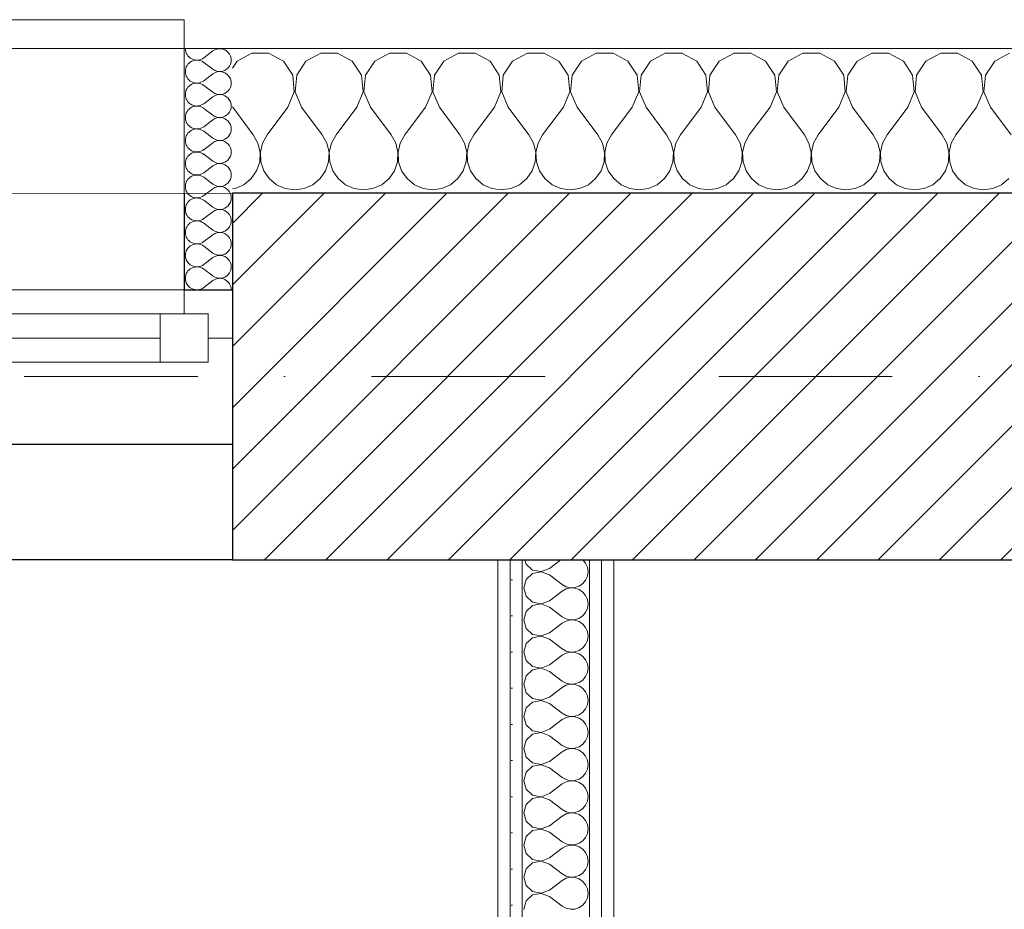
# Model space of a CAD drawing. Header units: millimetres. Extents: x 172139 to 266886, y 89395 to 138225.
# Tile 83 of 94: x 215715 to 216736, y 120783 to 121706. Entities that reach past the tile are written whole.
import ezdxf

# ---------------------------------------------------------------- set-up
doc = ezdxf.new("R2010")
doc.units = ezdxf.units.MM
doc.header["$MEASUREMENT"] = 0
doc.linetypes.add('Kropki i Kreski', pattern=[360, 180, -90, 0, -90])
for name, color, linetype in [('Konstrukcja - Siatki mod', 7, 'Continuous'), ('KR_INW', 7, 'Continuous'), ('NAPIS_SODON', 7, 'Continuous'), ('Okna ArchiCADa', 7, 'Continuous'), ('ROZBUDOWA_NOWE_DZIAŁOWE', 7, 'Continuous')]:
    doc.layers.add(name, color=color, linetype=linetype)
for name, color, linetype, lineweight, true_color in [('Konstrukcja - Siatki mod_Nr_pióra__48', 7, 'Continuous', 15, 0xa80f02), ('KR_INW_Nr_pióra__102', 7, 'Continuous', 5, 0xcccccc), ('Okna ArchiCADa_Nr_pióra__61', 7, 'Continuous', 13, 0x6a6a6a), ('Okna ArchiCADa_Nr_pióra__64', 7, 'Continuous', 13, 0x41c341), ('ROZBUDOWA_NOWE_DZIAŁOWE_Nr_pióra__24', 7, 'Continuous', 15, 0x029e21), ('ROZBUDOWA_NOWE_DZIAŁOWE_Nr_pióra__4', 7, 'Continuous', 13, 0x029e21), ('ROZBUDOWA_NOWE_DZIAŁOWE_Nr_pióra__67', 7, 'Continuous', 13, 0x6a6a6a)]:
    doc.layers.add(name, color=color, linetype=linetype, lineweight=lineweight, true_color=true_color)
for name, color, linetype, lineweight in [('KR_INW_Nr_pióra__101', 252, 'Continuous', 5), ('KR_INW_Nr_pióra__27', 7, 'Continuous', 25), ('KR_INW_Nr_pióra__47', 7, 'Continuous', 15), ('NAPIS_SODON_Nr_pióra__1', 7, 'Continuous', 13), ('NAPIS_SODON_Nr_pióra__121', 255, 'Continuous', 0), ('Okna ArchiCADa_Nr_pióra__27', 7, 'Continuous', 25), ('ROZBUDOWA_NOWE_DZIAŁOWE_Nr_pióra__47', 7, 'Continuous', 15), ('STREFA_NOWE_POM_Nr_pióra__121', 255, 'Continuous', 0)]:
    doc.layers.add(name, color=color, linetype=linetype, lineweight=lineweight)
pattern_1 = [(0, (0, 0), (0, 37.5), [0, -37.5])]

# ---------------------------------------------------------------- blocks, each defined once
blk = doc.blocks.new('Strop_1', base_point=(179225, 121523.3))
at = {"layer": 'NAPIS_SODON_Nr_pióra__1', "linetype": 'Continuous', "flags": 128}
blk.add_lwpolyline([(179225, 121523.3), (179225.9, 107003.8), (250898.3, 107008.3), (250897.4, 121527.8)], close=True, dxfattribs=at)
blk = doc.blocks.new('Strop_2', base_point=(188316, 115154.1))
at = {"layer": 'NAPIS_SODON_Nr_pióra__121', "linetype": 'Continuous', "flags": 128}
blk.add_lwpolyline([(205315.4, 121145.6), (224463.2, 121145.6), (224463.2, 120284.7), (224843.2, 120284.7), (224843.2, 121525.6), (230445.6, 121525.6), (230445.6, 120284.7), (230445.6, 115394.1), (230442.2, 115394.1), (230443.9, 117003.9), (226439, 117009.8), (226379.4, 115221.6), (224893.2, 115252.5), (224893.2, 113397.6), (205242.2, 113397.6)], dxfattribs=at)
blk = doc.blocks.new('*X111')
at = {"layer": 'KR_INW_Nr_pióra__102', "linetype": 'Continuous'}
for p, q in [((215955.6, 121670.9), (215940.3, 121662.7)), ((215973, 121670.9), (215955.6, 121670.9)), ((215988.3, 121662.7), (215973, 121670.9)), ((216027, 121670.9), (216011.7, 121662.7)), ((216044.4, 121670.9), (216027, 121670.9)), ((216059.7, 121662.7), (216044.4, 121670.9)), ((216098.4, 121670.9), (216083.1, 121662.7)), ((216115.8, 121670.9), (216098.4, 121670.9)), ((216131.2, 121662.7), (216115.8, 121670.9)), ((216169.9, 121670.9), (216154.5, 121662.7)), ((216187.3, 121670.9), (216169.9, 121670.9)), ((216202.6, 121662.7), (216187.3, 121670.9)), ((216241.3, 121670.9), (216226, 121662.7)), ((216258.7, 121670.9), (216241.3, 121670.9)), ((216274, 121662.7), (216258.7, 121670.9)), ((216312.7, 121670.9), (216297.4, 121662.7)), ((216330.1, 121670.9), (216312.7, 121670.9)), ((216345.5, 121662.7), (216330.1, 121670.9)), ((216384.2, 121670.9), (216368.8, 121662.7)), ((216401.6, 121670.9), (216384.2, 121670.9)), ((216416.9, 121662.7), (216401.6, 121670.9)), ((216455.6, 121670.9), (216440.3, 121662.7)), ((216473, 121670.9), (216455.6, 121670.9)), ((216488.3, 121662.7), (216473, 121670.9)), ((216527, 121670.9), (216511.7, 121662.7)), ((216544.4, 121670.9), (216527, 121670.9)), ((216559.7, 121662.7), (216544.4, 121670.9)), ((216598.4, 121670.9), (216583.1, 121662.7)), ((216615.8, 121670.9), (216598.4, 121670.9)), ((216631.2, 121662.7), (216615.8, 121670.9)), ((216669.9, 121670.9), (216654.5, 121662.7)), ((216687.3, 121670.9), (216669.9, 121670.9)), ((216702.6, 121662.7), (216687.3, 121670.9)), ((216741.3, 121670.9), (216726, 121662.7)), ((215940.3, 121662.7), (215935.4, 121655.4)), ((215997.9, 121648.2), (215988.3, 121662.7)), ((216011.7, 121662.7), (216002.1, 121648.2)), ((216069.4, 121648.2), (216059.7, 121662.7)), ((216083.1, 121662.7), (216073.5, 121648.2)), ((216140.8, 121648.2), (216131.2, 121662.7)), ((216154.5, 121662.7), (216144.9, 121648.2)), ((216212.2, 121648.2), (216202.6, 121662.7)), ((216226, 121662.7), (216216.3, 121648.2)), ((216283.7, 121648.2), (216274, 121662.7)), ((216297.4, 121662.7), (216287.8, 121648.2)), ((216355.1, 121648.2), (216345.5, 121662.7)), ((216368.8, 121662.7), (216359.2, 121648.2)), ((216426.5, 121648.2), (216416.9, 121662.7)), ((216440.3, 121662.7), (216430.6, 121648.2)), ((216497.9, 121648.2), (216488.3, 121662.7)), ((216511.7, 121662.7), (216502.1, 121648.2)), ((216569.4, 121648.2), (216559.7, 121662.7)), ((216583.1, 121662.7), (216573.5, 121648.2)), ((216640.8, 121648.2), (216631.2, 121662.7)), ((216654.5, 121662.7), (216644.9, 121648.2)), ((216712.2, 121648.2), (216702.6, 121662.7)), ((216726, 121662.7), (216716.3, 121648.2)), ((215999.6, 121630.9), (215997.9, 121648.2)), ((216002.1, 121648.2), (216000.4, 121630.9)), ((216071, 121630.9), (216069.4, 121648.2)), ((216073.5, 121648.2), (216071.8, 121630.9)), ((216142.4, 121630.9), (216140.8, 121648.2)), ((216144.9, 121648.2), (216143.3, 121630.9)), ((216213.9, 121630.9), (216212.2, 121648.2)), ((216216.3, 121648.2), (216214.7, 121630.9)), ((216285.3, 121630.9), (216283.7, 121648.2)), ((216287.8, 121648.2), (216286.1, 121630.9)), ((216356.7, 121630.9), (216355.1, 121648.2)), ((216359.2, 121648.2), (216357.6, 121630.9)), ((216428.2, 121630.9), (216426.5, 121648.2)), ((216430.6, 121648.2), (216429, 121630.9)), ((216499.6, 121630.9), (216497.9, 121648.2)), ((216502.1, 121648.2), (216500.4, 121630.9)), ((216571, 121630.9), (216569.4, 121648.2)), ((216573.5, 121648.2), (216571.8, 121630.9)), ((216642.4, 121630.9), (216640.8, 121648.2)), ((216644.9, 121648.2), (216643.3, 121630.9)), ((216713.9, 121630.9), (216712.2, 121648.2)), ((216716.3, 121648.2), (216714.7, 121630.9)), ((215992.9, 121614.9), (215999.6, 121630.9)), ((216000.4, 121630.9), (216007.1, 121614.9)), ((216064.3, 121614.9), (216071, 121630.9)), ((216071.8, 121630.9), (216078.6, 121614.9)), ((216135.7, 121614.9), (216142.4, 121630.9)), ((216143.3, 121630.9), (216150, 121614.9)), ((216207.1, 121614.9), (216213.9, 121630.9)), ((216214.7, 121630.9), (216221.4, 121614.9)), ((216278.6, 121614.9), (216285.3, 121630.9)), ((216286.1, 121630.9), (216292.9, 121614.9)), ((216350, 121614.9), (216356.7, 121630.9)), ((216357.6, 121630.9), (216364.3, 121614.9)), ((216421.4, 121614.9), (216428.2, 121630.9)), ((216429, 121630.9), (216435.7, 121614.9)), ((216492.9, 121614.9), (216499.6, 121630.9)), ((216500.4, 121630.9), (216507.1, 121614.9)), ((216564.3, 121614.9), (216571, 121630.9)), ((216571.8, 121630.9), (216578.6, 121614.9)), ((216635.7, 121614.9), (216642.4, 121630.9)), ((216643.3, 121630.9), (216650, 121614.9)), ((216707.1, 121614.9), (216713.9, 121630.9)), ((216714.7, 121630.9), (216721.4, 121614.9)), ((215935.4, 121615.6), (215935.7, 121614.9)), ((215935.7, 121614.9), (215957.1, 121586.3)), ((215992.9, 121614.9), (215971.4, 121586.3)), ((216007.1, 121614.9), (216028.6, 121586.3)), ((216064.3, 121614.9), (216042.9, 121586.3)), ((216078.6, 121614.9), (216100, 121586.3)), ((216135.7, 121614.9), (216114.3, 121586.3)), ((216150, 121614.9), (216171.4, 121586.3)), ((216207.1, 121614.9), (216185.7, 121586.3)), ((216221.4, 121614.9), (216242.9, 121586.3)), ((216278.6, 121614.9), (216257.1, 121586.3)), ((216292.9, 121614.9), (216314.3, 121586.3)), ((216350, 121614.9), (216328.6, 121586.3)), ((216364.3, 121614.9), (216385.7, 121586.3)), ((216421.4, 121614.9), (216400, 121586.3)), ((216435.7, 121614.9), (216457.1, 121586.3)), ((216492.9, 121614.9), (216471.4, 121586.3)), ((216507.1, 121614.9), (216528.6, 121586.3)), ((216564.3, 121614.9), (216542.9, 121586.3)), ((216578.6, 121614.9), (216600, 121586.3)), ((216635.7, 121614.9), (216614.3, 121586.3)), ((216650, 121614.9), (216671.4, 121586.3)), ((216707.1, 121614.9), (216685.7, 121586.3)), ((216721.4, 121614.9), (216742.9, 121586.3)), ((215961.9, 121577.7), (215957.1, 121586.3)), ((215971.4, 121586.3), (215966.7, 121577.7)), ((216033.3, 121577.7), (216028.6, 121586.3)), ((216042.9, 121586.3), (216038.1, 121577.7)), ((216104.8, 121577.7), (216100, 121586.3)), ((216114.3, 121586.3), (216109.5, 121577.7)), ((216176.2, 121577.7), (216171.4, 121586.3)), ((216185.7, 121586.3), (216180.9, 121577.7)), ((216247.6, 121577.7), (216242.9, 121586.3)), ((216257.1, 121586.3), (216252.4, 121577.7)), ((216319.1, 121577.7), (216314.3, 121586.3)), ((216328.6, 121586.3), (216323.8, 121577.7)), ((216390.5, 121577.7), (216385.7, 121586.3)), ((216400, 121586.3), (216395.2, 121577.7)), ((216461.9, 121577.7), (216457.1, 121586.3)), ((216471.4, 121586.3), (216466.7, 121577.7)), ((216533.3, 121577.7), (216528.6, 121586.3)), ((216542.9, 121586.3), (216538.1, 121577.7)), ((216604.8, 121577.7), (216600, 121586.3)), ((216614.3, 121586.3), (216609.5, 121577.7)), ((216676.2, 121577.7), (216671.4, 121586.3)), ((216685.7, 121586.3), (216680.9, 121577.7)), ((215964.1, 121568.1), (215961.9, 121577.7)), ((215966.7, 121577.7), (215964.4, 121568.1)), ((216035.6, 121568.1), (216033.3, 121577.7)), ((216038.1, 121577.7), (216035.9, 121568.1)), ((216107, 121568.1), (216104.8, 121577.7)), ((216109.5, 121577.7), (216107.3, 121568.1)), ((216178.4, 121568.1), (216176.2, 121577.7)), ((216180.9, 121577.7), (216178.7, 121568.1)), ((216249.9, 121568.1), (216247.6, 121577.7)), ((216252.4, 121577.7), (216250.1, 121568.1)), ((216321.3, 121568.1), (216319.1, 121577.7)), ((216323.8, 121577.7), (216321.6, 121568.1)), ((216392.7, 121568.1), (216390.5, 121577.7)), ((216395.2, 121577.7), (216393, 121568.1)), ((216464.1, 121568.1), (216461.9, 121577.7)), ((216466.7, 121577.7), (216464.4, 121568.1)), ((216535.6, 121568.1), (216533.3, 121577.7)), ((216538.1, 121577.7), (216535.9, 121568.1)), ((216607, 121568.1), (216604.8, 121577.7)), ((216609.5, 121577.7), (216607.3, 121568.1)), ((216678.4, 121568.1), (216676.2, 121577.7)), ((216680.9, 121577.7), (216678.7, 121568.1)), ((215963.7, 121558.2), (215964.1, 121568.1)), ((215964.4, 121568.1), (215964.9, 121558.2)), ((216035.1, 121558.2), (216035.6, 121568.1)), ((216035.9, 121568.1), (216036.3, 121558.2)), ((216106.5, 121558.2), (216107, 121568.1)), ((216107.3, 121568.1), (216107.8, 121558.2)), ((216177.9, 121558.2), (216178.4, 121568.1)), ((216178.7, 121568.1), (216179.2, 121558.2)), ((216249.4, 121558.2), (216249.9, 121568.1)), ((216250.1, 121568.1), (216250.6, 121558.2)), ((216320.8, 121558.2), (216321.3, 121568.1)), ((216321.6, 121568.1), (216322.1, 121558.2)), ((216392.2, 121558.2), (216392.7, 121568.1)), ((216393, 121568.1), (216393.5, 121558.2)), ((216463.7, 121558.2), (216464.1, 121568.1)), ((216464.4, 121568.1), (216464.9, 121558.2)), ((216535.1, 121558.2), (216535.6, 121568.1)), ((216535.9, 121568.1), (216536.3, 121558.2)), ((216606.5, 121558.2), (216607, 121568.1)), ((216607.3, 121568.1), (216607.8, 121558.2)), ((216677.9, 121558.2), (216678.4, 121568.1)), ((216678.7, 121568.1), (216679.2, 121558.2)), ((215960.5, 121548.9), (215963.7, 121558.2)), ((215964.9, 121558.2), (215968.1, 121548.9)), ((216031.9, 121548.9), (216035.1, 121558.2)), ((216036.3, 121558.2), (216039.5, 121548.9)), ((216103.4, 121548.9), (216106.5, 121558.2)), ((216107.8, 121558.2), (216110.9, 121548.9)), ((216174.8, 121548.9), (216177.9, 121558.2)), ((216179.2, 121558.2), (216182.3, 121548.9)), ((216246.2, 121548.9), (216249.4, 121558.2)), ((216250.6, 121558.2), (216253.8, 121548.9)), ((216317.7, 121548.9), (216320.8, 121558.2)), ((216322.1, 121558.2), (216325.2, 121548.9)), ((216389.1, 121548.9), (216392.2, 121558.2)), ((216393.5, 121558.2), (216396.6, 121548.9)), ((216460.5, 121548.9), (216463.7, 121558.2)), ((216464.9, 121558.2), (216468.1, 121548.9)), ((216531.9, 121548.9), (216535.1, 121558.2)), ((216536.3, 121558.2), (216539.5, 121548.9)), ((216603.4, 121548.9), (216606.5, 121558.2)), ((216607.8, 121558.2), (216610.9, 121548.9)), ((216674.8, 121548.9), (216677.9, 121558.2)), ((216679.2, 121558.2), (216682.3, 121548.9)), ((215954.9, 121540.8), (215960.5, 121548.9)), ((215968.1, 121548.9), (215973.6, 121540.8)), ((216026.4, 121540.8), (216031.9, 121548.9)), ((216039.5, 121548.9), (216045.1, 121540.8)), ((216097.8, 121540.8), (216103.4, 121548.9)), ((216110.9, 121548.9), (216116.5, 121540.8)), ((216169.2, 121540.8), (216174.8, 121548.9)), ((216182.3, 121548.9), (216187.9, 121540.8)), ((216240.6, 121540.8), (216246.2, 121548.9)), ((216253.8, 121548.9), (216259.4, 121540.8)), ((216312.1, 121540.8), (216317.7, 121548.9)), ((216325.2, 121548.9), (216330.8, 121540.8)), ((216383.5, 121540.8), (216389.1, 121548.9)), ((216396.6, 121548.9), (216402.2, 121540.8)), ((216454.9, 121540.8), (216460.5, 121548.9)), ((216468.1, 121548.9), (216473.6, 121540.8)), ((216526.4, 121540.8), (216531.9, 121548.9)), ((216539.5, 121548.9), (216545.1, 121540.8)), ((216597.8, 121540.8), (216603.4, 121548.9)), ((216610.9, 121548.9), (216616.5, 121540.8)), ((216669.2, 121540.8), (216674.8, 121548.9)), ((216682.3, 121548.9), (216687.9, 121540.8)), ((215938.3, 121530.5), (215947.3, 121534.5)), ((215947.3, 121534.5), (215954.9, 121540.8)), ((215973.6, 121540.8), (215981.2, 121534.5)), ((215981.2, 121534.5), (215990.2, 121530.5)), ((216009.8, 121530.5), (216018.8, 121534.5)), ((216018.8, 121534.5), (216026.4, 121540.8)), ((216045.1, 121540.8), (216052.7, 121534.5)), ((216052.7, 121534.5), (216061.7, 121530.5)), ((216081.2, 121530.5), (216090.2, 121534.5)), ((216090.2, 121534.5), (216097.8, 121540.8)), ((216116.5, 121540.8), (216124.1, 121534.5)), ((216124.1, 121534.5), (216133.1, 121530.5)), ((216152.6, 121530.5), (216161.6, 121534.5)), ((216161.6, 121534.5), (216169.2, 121540.8)), ((216187.9, 121540.8), (216195.5, 121534.5)), ((216195.5, 121534.5), (216204.5, 121530.5)), ((216224, 121530.5), (216233.1, 121534.5)), ((216233.1, 121534.5), (216240.6, 121540.8)), ((216259.4, 121540.8), (216266.9, 121534.5)), ((216266.9, 121534.5), (216276, 121530.5)), ((216295.5, 121530.5), (216304.5, 121534.5)), ((216304.5, 121534.5), (216312.1, 121540.8)), ((216330.8, 121540.8), (216338.4, 121534.5)), ((216338.4, 121534.5), (216347.4, 121530.5)), ((216366.9, 121530.5), (216375.9, 121534.5)), ((216375.9, 121534.5), (216383.5, 121540.8)), ((216402.2, 121540.8), (216409.8, 121534.5)), ((216409.8, 121534.5), (216418.8, 121530.5)), ((216438.3, 121530.5), (216447.3, 121534.5)), ((216447.3, 121534.5), (216454.9, 121540.8)), ((216473.6, 121540.8), (216481.2, 121534.5)), ((216481.2, 121534.5), (216490.2, 121530.5)), ((216509.8, 121530.5), (216518.8, 121534.5)), ((216518.8, 121534.5), (216526.4, 121540.8)), ((216545.1, 121540.8), (216552.7, 121534.5)), ((216552.7, 121534.5), (216561.7, 121530.5)), ((216581.2, 121530.5), (216590.2, 121534.5)), ((216590.2, 121534.5), (216597.8, 121540.8)), ((216616.5, 121540.8), (216624.1, 121534.5)), ((216624.1, 121534.5), (216633.1, 121530.5)), ((216652.6, 121530.5), (216661.6, 121534.5)), ((216661.6, 121534.5), (216669.2, 121540.8)), ((216687.9, 121540.8), (216695.5, 121534.5)), ((216695.5, 121534.5), (216704.5, 121530.5)), ((216724, 121530.5), (216733.1, 121534.5)), ((216733.1, 121534.5), (216740.6, 121540.8)), ((215935.4, 121530.1), (215938.3, 121530.5)), ((215990.2, 121530.5), (216000, 121529.2)), ((216000, 121529.2), (216009.8, 121530.5)), ((216061.7, 121530.5), (216071.4, 121529.2)), ((216071.4, 121529.2), (216081.2, 121530.5)), ((216133.1, 121530.5), (216142.9, 121529.2)), ((216142.9, 121529.2), (216152.6, 121530.5)), ((216204.5, 121530.5), (216214.3, 121529.2)), ((216214.3, 121529.2), (216224, 121530.5)), ((216276, 121530.5), (216285.7, 121529.2)), ((216285.7, 121529.2), (216295.5, 121530.5)), ((216347.4, 121530.5), (216357.1, 121529.2)), ((216357.1, 121529.2), (216366.9, 121530.5)), ((216418.8, 121530.5), (216428.6, 121529.2)), ((216428.6, 121529.2), (216438.3, 121530.5)), ((216490.2, 121530.5), (216500, 121529.2)), ((216500, 121529.2), (216509.8, 121530.5)), ((216561.7, 121530.5), (216571.4, 121529.2)), ((216571.4, 121529.2), (216581.2, 121530.5)), ((216633.1, 121530.5), (216642.9, 121529.2)), ((216642.9, 121529.2), (216652.6, 121530.5)), ((216704.5, 121530.5), (216714.3, 121529.2)), ((216714.3, 121529.2), (216724, 121530.5))]:
    blk.add_line(p, q, dxfattribs=at)
blk = doc.blocks.new('*X125')
at = {"layer": 'KR_INW_Nr_pióra__102', "linetype": 'Continuous'}
for p, q in [((215915.2, 121673.2), (215905.7, 121666.1)), ((215915.2, 121654.2), (215905.7, 121661.3)), ((215915.2, 121649.4), (215905.7, 121642.3)), ((215915.2, 121630.4), (215905.7, 121637.5)), ((215915.2, 121625.6), (215905.7, 121618.5)), ((215915.2, 121606.5), (215905.7, 121613.7)), ((215915.2, 121601.8), (215905.7, 121594.6)), ((215915.2, 121582.7), (215905.7, 121589.9)), ((215915.2, 121578), (215905.7, 121570.8)), ((215915.2, 121558.9), (215905.7, 121566.1)), ((215915.2, 121554.2), (215905.7, 121547)), ((215915.2, 121535.1), (215905.7, 121542.3)), ((215915.2, 121530.4), (215905.7, 121523.2)), ((215915.2, 121511.3), (215905.7, 121518.5)), ((215915.2, 121506.5), (215905.7, 121499.4)), ((215915.2, 121487.5), (215905.7, 121494.6)), ((215915.2, 121482.7), (215905.7, 121475.6)), ((215915.2, 121463.7), (215905.7, 121470.8)), ((215915.2, 121458.9), (215905.7, 121451.8)), ((215915.2, 121439.9), (215905.7, 121447)), ((215915.2, 121435.1), (215905.7, 121428))]:
    blk.add_line(p, q, dxfattribs=at)
for centre, start, end in [((215898.5, 121675.6), 180, 306.8699), ((215922.3, 121663.7), 233.1301, 126.8699), ((215898.5, 121651.8), 53.1301, 180), ((215898.5, 121651.8), 180, 306.8699), ((215922.3, 121639.9), 233.1301, 126.8699), ((215898.5, 121628), 53.1301, 180), ((215898.5, 121628), 180, 306.8699), ((215922.3, 121616.1), 233.1301, 126.8699), ((215898.5, 121604.2), 53.1301, 180), ((215898.5, 121604.2), 180, 306.8699), ((215922.3, 121592.3), 233.1301, 126.8699), ((215898.5, 121580.4), 53.1301, 180), ((215898.5, 121580.4), 180, 306.8699), ((215922.3, 121568.5), 233.1301, 126.8699), ((215898.5, 121556.5), 53.1301, 180), ((215898.5, 121556.5), 180, 306.8699), ((215922.3, 121544.6), 233.1301, 126.8699), ((215898.5, 121532.7), 53.1301, 180), ((215898.5, 121532.7), 180, 306.8699), ((215922.3, 121520.8), 233.1301, 126.8699), ((215898.5, 121508.9), 53.1301, 180), ((215898.5, 121508.9), 180, 306.8699), ((215922.3, 121497), 233.1301, 126.8699), ((215898.5, 121485.1), 53.1301, 180), ((215898.5, 121485.1), 180, 306.8699), ((215922.3, 121473.2), 233.1301, 126.8699), ((215898.5, 121461.3), 53.1301, 180), ((215898.5, 121461.3), 180, 306.8699), ((215922.3, 121449.4), 233.1301, 126.8699), ((215898.5, 121437.5), 53.1301, 180), ((215898.5, 121437.5), 180, 306.8699), ((215922.3, 121425.6), 0, 126.8699)]:
    blk.add_arc(centre, 11.9, start, end, dxfattribs=at)
blk = doc.blocks.new('Okno dwuskrzydłowe 19')
at = {"layer": 'Okna ArchiCADa_Nr_pióra__64', "linetype": 'Continuous'}
for p, q in [((-562.8, 230), (562.8, 230)), ((50, 25), (487.8, 25)), ((50, 25), (487.8, 25)), ((487.8, -25), (487.8, 25)), ((487.8, 25), (537.8, 25)), ((537.8, 25), (537.8, -25)), ((50, 0), (487.8, 0)), ((537.8, -25), (537.8, 0)), ((537.8, 0), (562.8, 0)), ((562.8, -50), (562.8, 0)), ((487.8, -25), (50, -25)), ((537.8, -25), (487.8, -25)), ((512.8, -50), (512.8, -25)), ((512.8, -25), (537.8, -25)), ((512.8, -50), (0, -50)), ((562.8, -50), (512.8, -50)), ((512.8, -50), (562.8, -50)), ((-512.8, -300), (512.8, -300)), ((512.8, -330), (512.8, -300)), ((-512.8, -330), (512.8, -330))]:
    blk.add_line(p, q, dxfattribs=at)
blk = doc.blocks.new('Wnęka sklepiona płasko 19_3')
at = {"layer": 'Okna ArchiCADa_Nr_pióra__27', "linetype": 'Continuous'}
for p, q in [((1278.5, 250), (-1278.5, 250)), ((1278.5, 130), (1278.5, 250)), ((-1278.5, 130), (1278.5, 130))]:
    blk.add_line(p, q, dxfattribs=at)
at = {"layer": 'Okna ArchiCADa_Nr_pióra__61', "linetype": 'Continuous'}
blk.add_line((-1278.5, 250), (1278.5, 250), dxfattribs=at)
blk = doc.blocks.new('Ściana_1', base_point=(179075.1, 121675.6))
at = {"layer": 'KR_INW_Nr_pióra__101', "linetype": 'Continuous'}
h = blk.add_hatch(dxfattribs=at)
h.set_pattern_fill('Cegła_licówka', color=256, style=0, pattern_type=2)
h.set_pattern_definition([(45, (0, 0), (-31.819804, 31.819804), [])])
h.paths.add_polyline_path([(215935.4, 121525.6), (215935.4, 121425.6), (215935.4, 121375.6), (215935.4, 121145.6), (217492.2, 121145.6), (217492.2, 121375.6), (217492.2, 121425.6), (217492.2, 121525.6)])
at = {"layer": 'KR_INW_Nr_pióra__27', "linetype": 'Continuous'}
for p, q in [((215885.4, 121525.6), (215885.4, 121425.6)), ((217492.2, 121525.6), (215935.4, 121525.6)), ((215935.4, 121525.6), (215935.4, 121425.6)), ((215885.4, 121425.6), (215935.4, 121425.6)), ((215935.4, 121425.6), (215935.4, 121375.6)), ((215935.4, 121375.6), (215935.4, 121265.6))]:
    blk.add_line(p, q, dxfattribs=at)
at = {"layer": 'KR_INW_Nr_pióra__27', "linetype": 'Continuous', "flags": 128}
blk.add_lwpolyline([(215935.4, 121145.6), (217492.2, 121145.6)], dxfattribs=at)
at = {"layer": 'KR_INW_Nr_pióra__47', "linetype": 'Continuous'}
for p, q in [((215935.4, 121675.6), (215885.4, 121675.6)), ((215885.4, 121425.6), (215885.4, 121675.6)), ((215885.4, 121675.6), (215885.4, 121525.6)), ((215935.4, 121425.6), (215885.4, 121425.6))]:
    blk.add_line(p, q, dxfattribs=at)
at = {"layer": 'KR_INW_Nr_pióra__47', "linetype": 'Continuous', "flags": 128}
blk.add_lwpolyline([(217492.2, 121675.6), (215935.4, 121675.6)], dxfattribs=at)
at = {"layer": 'KR_INW'}
for name in ['*X125', '*X111']:
    blk.add_blockref(name, (0, 0), dxfattribs=at)
at = {"layer": 'Okna ArchiCADa', "color": 251, "linetype": 'Continuous', "lineweight": 13, "true_color": 0x6a6a6a, "xscale": -1, "zscale": 1000, "rotation": 180}
blk.add_blockref('Wnęka sklepiona płasko 19_3', (214656.9, 121395.6), dxfattribs=at)
at = {"layer": 'Okna ArchiCADa_Nr_pióra__64', "linetype": 'Continuous', "xscale": -1, "zscale": 1000, "rotation": 180}
blk.add_blockref('Okno dwuskrzydłowe 19', (215372.6, 121375.6), dxfattribs=at)
blk = doc.blocks.new('*X452')
at = {"layer": 'ROZBUDOWA_NOWE_DZIAŁOWE_Nr_pióra__4', "linetype": 'Continuous'}
for p, q in [((216238.8, 121145.6), (216240, 121141.2)), ((216264.2, 121136.7), (216276.1, 121145.6)), ((216301.7, 121142.1), (216298.8, 121145.6)), ((216240, 121141.2), (216246.7, 121135.1)), ((216246.7, 121135.1), (216255.7, 121133.4)), ((216255.7, 121133.4), (216264.2, 121136.7)), ((216303.5, 121137.9), (216301.7, 121142.1)), ((216304.2, 121133.3), (216303.5, 121137.9)), ((216240, 121125.4), (216237.5, 121116.7)), ((216246.7, 121131.6), (216240, 121125.4)), ((216255.7, 121133.3), (216246.7, 121131.6)), ((216264.2, 121130), (216255.7, 121133.3)), ((216264.2, 121130), (216277.5, 121120)), ((216298.7, 121121), (216301.7, 121124.6)), ((216301.7, 121124.6), (216303.5, 121128.8)), ((216303.5, 121128.8), (216304.2, 121133.3)), ((216237.5, 121116.7), (216240, 121107.9)), ((216277.5, 121120), (216281.5, 121117.8)), ((216281.5, 121115.6), (216277.5, 121113.3)), ((216281.5, 121117.8), (216286, 121116.7)), ((216286, 121116.6), (216281.5, 121115.6)), ((216286, 121116.7), (216290.6, 121117)), ((216290.6, 121116.4), (216286, 121116.6)), ((216290.6, 121117), (216295, 121118.4)), ((216295, 121114.9), (216290.6, 121116.4)), ((216295, 121118.4), (216298.7, 121121)), ((216298.7, 121112.3), (216295, 121114.9)), ((216240, 121107.9), (216246.7, 121101.8)), ((216264.2, 121103.3), (216277.5, 121113.3)), ((216301.7, 121108.8), (216298.7, 121112.3)), ((216303.5, 121104.6), (216301.7, 121108.8)), ((216304.2, 121100), (216303.5, 121104.6)), ((216246.7, 121098.2), (216240, 121092.1)), ((216246.7, 121101.8), (216255.7, 121100.1)), ((216255.7, 121099.9), (216246.7, 121098.2)), ((216255.7, 121100.1), (216264.2, 121103.3)), ((216264.2, 121096.7), (216255.7, 121099.9)), ((216264.2, 121096.7), (216277.5, 121086.7)), ((216301.7, 121091.2), (216303.5, 121095.4)), ((216303.5, 121095.4), (216304.2, 121100)), ((216240, 121092.1), (216237.5, 121083.3)), ((216277.5, 121086.7), (216281.5, 121084.4)), ((216281.5, 121084.4), (216286, 121083.4)), ((216286, 121083.4), (216290.6, 121083.6)), ((216290.6, 121083.6), (216295, 121085.1)), ((216295, 121085.1), (216298.7, 121087.7)), ((216298.7, 121087.7), (216301.7, 121091.2)), ((216237.5, 121083.3), (216240, 121074.6)), ((216240, 121074.6), (216246.7, 121068.4)), ((216264.2, 121070), (216277.5, 121080)), ((216281.5, 121082.2), (216277.5, 121080)), ((216286, 121083.3), (216281.5, 121082.2)), ((216290.6, 121083), (216286, 121083.3)), ((216295, 121081.6), (216290.6, 121083)), ((216298.7, 121079), (216295, 121081.6)), ((216301.7, 121075.4), (216298.7, 121079)), ((216303.5, 121071.2), (216301.7, 121075.4)), ((216246.7, 121064.9), (216240, 121058.8)), ((216246.7, 121068.4), (216255.7, 121066.7)), ((216255.7, 121066.6), (216246.7, 121064.9)), ((216255.7, 121066.7), (216264.2, 121070)), ((216264.2, 121063.3), (216255.7, 121066.6)), ((216264.2, 121063.3), (216277.5, 121053.3)), ((216304.2, 121066.7), (216303.5, 121071.2)), ((216303.5, 121062.1), (216304.2, 121066.7)), ((216240, 121058.8), (216237.5, 121050)), ((216277.5, 121053.3), (216281.5, 121051.1)), ((216295, 121051.8), (216298.7, 121054.4)), ((216298.7, 121054.4), (216301.7, 121057.9)), ((216301.7, 121057.9), (216303.5, 121062.1)), ((216237.5, 121050), (216240, 121041.2)), ((216264.2, 121036.7), (216277.5, 121046.7)), ((216281.5, 121048.9), (216277.5, 121046.7)), ((216281.5, 121051.1), (216286, 121050.1)), ((216286, 121049.9), (216281.5, 121048.9)), ((216286, 121050.1), (216290.6, 121050.3)), ((216290.6, 121049.7), (216286, 121049.9)), ((216290.6, 121050.3), (216295, 121051.8)), ((216295, 121048.2), (216290.6, 121049.7)), ((216298.7, 121045.6), (216295, 121048.2)), ((216301.7, 121042.1), (216298.7, 121045.6)), ((216240, 121041.2), (216246.7, 121035.1)), ((216246.7, 121035.1), (216255.7, 121033.4)), ((216255.7, 121033.3), (216246.7, 121031.6)), ((216255.7, 121033.4), (216264.2, 121036.7)), ((216264.2, 121030), (216255.7, 121033.3)), ((216303.5, 121037.9), (216301.7, 121042.1)), ((216304.2, 121033.3), (216303.5, 121037.9)), ((216303.5, 121028.8), (216304.2, 121033.3)), ((216240, 121025.4), (216237.5, 121016.7)), ((216246.7, 121031.6), (216240, 121025.4)), ((216264.2, 121030), (216277.5, 121020)), ((216298.7, 121021), (216301.7, 121024.6)), ((216301.7, 121024.6), (216303.5, 121028.8)), ((216237.5, 121016.7), (216240, 121007.9)), ((216264.2, 121003.3), (216277.5, 121013.3)), ((216277.5, 121020), (216281.5, 121017.8)), ((216281.5, 121015.6), (216277.5, 121013.3)), ((216281.5, 121017.8), (216286, 121016.7)), ((216286, 121016.6), (216281.5, 121015.6)), ((216286, 121016.7), (216290.6, 121017)), ((216290.6, 121016.4), (216286, 121016.6)), ((216290.6, 121017), (216295, 121018.4)), ((216295, 121014.9), (216290.6, 121016.4)), ((216295, 121018.4), (216298.7, 121021)), ((216298.7, 121012.3), (216295, 121014.9)), ((216301.7, 121008.8), (216298.7, 121012.3)), ((216240, 121007.9), (216246.7, 121001.8)), ((216246.7, 121001.8), (216255.7, 121000.1)), ((216255.7, 121000.1), (216264.2, 121003.3)), ((216303.5, 121004.6), (216301.7, 121008.8)), ((216304.2, 121000), (216303.5, 121004.6)), ((216240, 120992.1), (216237.5, 120983.3)), ((216246.7, 120998.2), (216240, 120992.1)), ((216255.7, 120999.9), (216246.7, 120998.2)), ((216264.2, 120996.7), (216255.7, 120999.9)), ((216264.2, 120996.7), (216277.5, 120986.7)), ((216301.7, 120991.2), (216303.5, 120995.4)), ((216303.5, 120995.4), (216304.2, 121000)), ((216237.5, 120983.3), (216240, 120974.6)), ((216277.5, 120986.7), (216281.5, 120984.4)), ((216281.5, 120982.2), (216277.5, 120980)), ((216281.5, 120984.4), (216286, 120983.4)), ((216286, 120983.3), (216281.5, 120982.2)), ((216286, 120983.4), (216290.6, 120983.6)), ((216290.6, 120983), (216286, 120983.3)), ((216290.6, 120983.6), (216295, 120985.1)), ((216295, 120981.6), (216290.6, 120983)), ((216295, 120985.1), (216298.7, 120987.7)), ((216298.7, 120979), (216295, 120981.6)), ((216298.7, 120987.7), (216301.7, 120991.2)), ((216240, 120974.6), (216246.7, 120968.4)), ((216264.2, 120970), (216277.5, 120980)), ((216301.7, 120975.4), (216298.7, 120979)), ((216303.5, 120971.2), (216301.7, 120975.4)), ((216304.2, 120966.7), (216303.5, 120971.2)), ((216246.7, 120964.9), (216240, 120958.8)), ((216246.7, 120968.4), (216255.7, 120966.7)), ((216255.7, 120966.6), (216246.7, 120964.9)), ((216255.7, 120966.7), (216264.2, 120970)), ((216264.2, 120963.3), (216255.7, 120966.6)), ((216264.2, 120963.3), (216277.5, 120953.3)), ((216301.7, 120957.9), (216303.5, 120962.1)), ((216303.5, 120962.1), (216304.2, 120966.7)), ((216240, 120958.8), (216237.5, 120950)), ((216277.5, 120953.3), (216281.5, 120951.1)), ((216281.5, 120951.1), (216286, 120950.1)), ((216290.6, 120950.3), (216295, 120951.8)), ((216295, 120951.8), (216298.7, 120954.4)), ((216298.7, 120954.4), (216301.7, 120957.9)), ((216237.5, 120950), (216240, 120941.2)), ((216240, 120941.2), (216246.7, 120935.1)), ((216264.2, 120936.7), (216277.5, 120946.7)), ((216281.5, 120948.9), (216277.5, 120946.7)), ((216286, 120949.9), (216281.5, 120948.9)), ((216286, 120950.1), (216290.6, 120950.3)), ((216290.6, 120949.7), (216286, 120949.9)), ((216295, 120948.2), (216290.6, 120949.7)), ((216298.7, 120945.6), (216295, 120948.2)), ((216301.7, 120942.1), (216298.7, 120945.6)), ((216303.5, 120937.9), (216301.7, 120942.1)), ((216246.7, 120931.6), (216240, 120925.4)), ((216246.7, 120935.1), (216255.7, 120933.4)), ((216255.7, 120933.3), (216246.7, 120931.6)), ((216255.7, 120933.4), (216264.2, 120936.7)), ((216264.2, 120930), (216255.7, 120933.3)), ((216304.2, 120933.3), (216303.5, 120937.9)), ((216303.5, 120928.8), (216304.2, 120933.3)), ((216240, 120925.4), (216237.5, 120916.7)), ((216264.2, 120930), (216277.5, 120920)), ((216295, 120918.4), (216298.7, 120921)), ((216298.7, 120921), (216301.7, 120924.6)), ((216301.7, 120924.6), (216303.5, 120928.8)), ((216237.5, 120916.7), (216240, 120907.9)), ((216264.2, 120903.3), (216277.5, 120913.3)), ((216277.5, 120920), (216281.5, 120917.8)), ((216281.5, 120915.6), (216277.5, 120913.3)), ((216281.5, 120917.8), (216286, 120916.7)), ((216286, 120916.6), (216281.5, 120915.6)), ((216286, 120916.7), (216290.6, 120917)), ((216290.6, 120916.4), (216286, 120916.6)), ((216290.6, 120917), (216295, 120918.4)), ((216295, 120914.9), (216290.6, 120916.4)), ((216298.7, 120912.3), (216295, 120914.9)), ((216301.7, 120908.8), (216298.7, 120912.3)), ((216240, 120907.9), (216246.7, 120901.8)), ((216246.7, 120901.8), (216255.7, 120900.1)), ((216255.7, 120899.9), (216246.7, 120898.2)), ((216255.7, 120900.1), (216264.2, 120903.3)), ((216264.2, 120896.7), (216255.7, 120899.9)), ((216303.5, 120904.6), (216301.7, 120908.8)), ((216304.2, 120900), (216303.5, 120904.6)), ((216303.5, 120895.4), (216304.2, 120900)), ((216240, 120892.1), (216237.5, 120883.3)), ((216246.7, 120898.2), (216240, 120892.1)), ((216264.2, 120896.7), (216277.5, 120886.7)), ((216298.7, 120887.7), (216301.7, 120891.2)), ((216301.7, 120891.2), (216303.5, 120895.4)), ((216237.5, 120883.3), (216240, 120874.6)), ((216264.2, 120870), (216277.5, 120880)), ((216277.5, 120886.7), (216281.5, 120884.4)), ((216281.5, 120882.2), (216277.5, 120880)), ((216281.5, 120884.4), (216286, 120883.4)), ((216286, 120883.3), (216281.5, 120882.2)), ((216286, 120883.4), (216290.6, 120883.6)), ((216290.6, 120883), (216286, 120883.3)), ((216290.6, 120883.6), (216295, 120885.1)), ((216295, 120881.6), (216290.6, 120883)), ((216295, 120885.1), (216298.7, 120887.7)), ((216298.7, 120879), (216295, 120881.6)), ((216240, 120874.6), (216246.7, 120868.4)), ((216255.7, 120866.7), (216264.2, 120870)), ((216301.7, 120875.4), (216298.7, 120879)), ((216303.5, 120871.2), (216301.7, 120875.4)), ((216304.2, 120866.7), (216303.5, 120871.2)), ((216240, 120858.8), (216237.5, 120850)), ((216246.7, 120864.9), (216240, 120858.8)), ((216246.7, 120868.4), (216255.7, 120866.7)), ((216255.7, 120866.6), (216246.7, 120864.9)), ((216264.2, 120863.3), (216255.7, 120866.6)), ((216264.2, 120863.3), (216277.5, 120853.3)), ((216301.7, 120857.9), (216303.5, 120862.1)), ((216303.5, 120862.1), (216304.2, 120866.7)), ((216237.5, 120850), (216240, 120841.2)), ((216277.5, 120853.3), (216281.5, 120851.1)), ((216281.5, 120848.9), (216277.5, 120846.7)), ((216281.5, 120851.1), (216286, 120850.1)), ((216286, 120849.9), (216281.5, 120848.9)), ((216286, 120850.1), (216290.6, 120850.3)), ((216290.6, 120849.7), (216286, 120849.9)), ((216290.6, 120850.3), (216295, 120851.8)), ((216295, 120848.2), (216290.6, 120849.7)), ((216295, 120851.8), (216298.7, 120854.4)), ((216298.7, 120854.4), (216301.7, 120857.9)), ((216240, 120841.2), (216246.7, 120835.1)), ((216264.2, 120836.7), (216277.5, 120846.7)), ((216298.7, 120845.6), (216295, 120848.2)), ((216301.7, 120842.1), (216298.7, 120845.6)), ((216303.5, 120837.9), (216301.7, 120842.1)), ((216246.7, 120831.6), (216240, 120825.4)), ((216246.7, 120835.1), (216255.7, 120833.4)), ((216255.7, 120833.3), (216246.7, 120831.6)), ((216255.7, 120833.4), (216264.2, 120836.7)), ((216264.2, 120830), (216255.7, 120833.3)), ((216264.2, 120830), (216277.5, 120820)), ((216301.7, 120824.6), (216303.5, 120828.8)), ((216304.2, 120833.3), (216303.5, 120837.9)), ((216303.5, 120828.8), (216304.2, 120833.3)), ((216240, 120825.4), (216237.5, 120816.7)), ((216277.5, 120820), (216281.5, 120817.8)), ((216290.6, 120817), (216295, 120818.4)), ((216295, 120818.4), (216298.7, 120821)), ((216298.7, 120821), (216301.7, 120824.6)), ((216237.5, 120816.7), (216240, 120807.9)), ((216240, 120807.9), (216246.7, 120801.8)), ((216264.2, 120803.3), (216277.5, 120813.3)), ((216281.5, 120815.6), (216277.5, 120813.3)), ((216281.5, 120817.8), (216286, 120816.7)), ((216286, 120816.6), (216281.5, 120815.6)), ((216286, 120816.7), (216290.6, 120817)), ((216290.6, 120816.4), (216286, 120816.6)), ((216295, 120814.9), (216290.6, 120816.4)), ((216298.7, 120812.3), (216295, 120814.9)), ((216301.7, 120808.8), (216298.7, 120812.3)), ((216303.5, 120804.6), (216301.7, 120808.8)), ((216246.7, 120798.2), (216240, 120792.1)), ((216246.7, 120801.8), (216255.7, 120800.1)), ((216255.7, 120799.9), (216246.7, 120798.2)), ((216255.7, 120800.1), (216264.2, 120803.3)), ((216264.2, 120796.7), (216255.7, 120799.9)), ((216304.2, 120800), (216303.5, 120804.6)), ((216303.5, 120795.4), (216304.2, 120800)), ((216240, 120792.1), (216237.5, 120783.3)), ((216264.2, 120796.7), (216277.5, 120786.7)), ((216295, 120785.1), (216298.7, 120787.7)), ((216298.7, 120787.7), (216301.7, 120791.2)), ((216301.7, 120791.2), (216303.5, 120795.4)), ((216277.5, 120786.7), (216281.5, 120784.4)), ((216281.5, 120784.4), (216286, 120783.4)), ((216286, 120783.4), (216290.6, 120783.6)), ((216290.6, 120783.6), (216295, 120785.1))]:
    blk.add_line(p, q, dxfattribs=at)
blk = doc.blocks.new('Ściana_121', base_point=(216210.8, 115862.5))
at = {"layer": 'ROZBUDOWA_NOWE_DZIAŁOWE_Nr_pióra__24', "linetype": 'Continuous'}
h = blk.add_hatch(dxfattribs=at)
h.set_pattern_fill('Gips', color=256, style=0, pattern_type=2)
h.set_pattern_definition(pattern_1)
h.paths.add_polyline_path([(216223.3, 121145.6), (216210.8, 121145.6), (216210.8, 119121.9), (216223.3, 119121.9)])
h = blk.add_hatch(dxfattribs=at)
h.set_pattern_fill('Gips', color=256, style=0, pattern_type=2)
h.set_pattern_definition(pattern_1)
h.paths.add_polyline_path([(216235.8, 121145.6), (216223.3, 121145.6), (216223.3, 119121.9), (216235.8, 119121.9)])
h = blk.add_hatch(dxfattribs=at)
h.set_pattern_fill('Gips', color=256, style=0, pattern_type=2)
h.set_pattern_definition(pattern_1)
h.paths.add_polyline_path([(216318.3, 121145.6), (216305.8, 121145.6), (216305.8, 119121.9), (216318.3, 119121.9)])
h = blk.add_hatch(dxfattribs=at)
h.set_pattern_fill('Gips', color=256, style=0, pattern_type=2)
h.set_pattern_definition(pattern_1)
h.paths.add_polyline_path([(216318.3, 119121.9), (216330.8, 119121.9), (216330.8, 121145.6), (216318.3, 121145.6)])
at = {"layer": 'ROZBUDOWA_NOWE_DZIAŁOWE_Nr_pióra__47', "linetype": 'Continuous', "flags": 128}
for points in [[(216330.8, 121145.6), (216210.8, 121145.6)], [(216210.8, 121145.6), (216210.8, 119121.9)], [(216330.8, 119121.9), (216330.8, 121145.6)]]:
    blk.add_lwpolyline(points, dxfattribs=at)
at = {"layer": 'ROZBUDOWA_NOWE_DZIAŁOWE_Nr_pióra__67', "linetype": 'Continuous'}
for p, q in [((216223.3, 121145.6), (216223.3, 119121.9)), ((216235.8, 121145.6), (216235.8, 119121.9)), ((216305.8, 119121.9), (216305.8, 121145.6)), ((216318.3, 119121.9), (216318.3, 121145.6))]:
    blk.add_line(p, q, dxfattribs=at)
at = {"layer": 'ROZBUDOWA_NOWE_DZIAŁOWE'}
blk.add_blockref('*X452', (0, 0), dxfattribs=at)
blk = doc.blocks.new('Standardowy znacznik siatki_10')
at = {"layer": 'Konstrukcja - Siatki mod_Nr_pióra__48', "linetype": 'Kropki i Kreski'}
blk.add_line((1000, 0), (72912, 0), dxfattribs=at)

msp = doc.modelspace()

# ---------------------------------------------------------------- linework, layer by layer
at = {"layer": 'STREFA_NOWE_POM_Nr_pióra__121', "linetype": 'Continuous', "flags": 128}
for points in [[(216210.8, 119674.7), (216210.8, 121145.6), (212316.5, 121145.6), (212316.5, 117206.8), (216210.8, 117206.8)], [(216330.8, 115862.5), (216785.8, 115846.9), (216797.4, 115586.8), (220688.1, 115586.8), (220678.8, 116587.4), (221330.1, 116604.7), (221330.1, 121138), (216330.8, 121145.6)]]:
    msp.add_lwpolyline(points, close=True, dxfattribs=at)

# ---------------------------------------------------------------- block references
at = {"layer": 'Konstrukcja - Siatki mod', "color": 8, "linetype": 'Continuous', "lineweight": 13, "zscale": 1000}
msp.add_blockref('Standardowy znacznik siatki_10', (177989.3, 121335.6), dxfattribs=at)
at = {"layer": 'KR_INW'}
msp.add_blockref('Ściana_1', (179075.1, 121675.6), dxfattribs=at)
at = {"layer": 'NAPIS_SODON', "linetype": 'Continuous'}
msp.add_blockref('Strop_1', (179225, 121523.3), dxfattribs=at)
at = {"layer": 'NAPIS_SODON', "color": 255, "linetype": 'Continuous', "lineweight": 0}
msp.add_blockref('Strop_2', (188316, 115154.1), dxfattribs=at)
at = {"layer": 'ROZBUDOWA_NOWE_DZIAŁOWE'}
msp.add_blockref('Ściana_121', (216210.8, 115862.5), dxfattribs=at)

doc.saveas('drawing.dxf')
